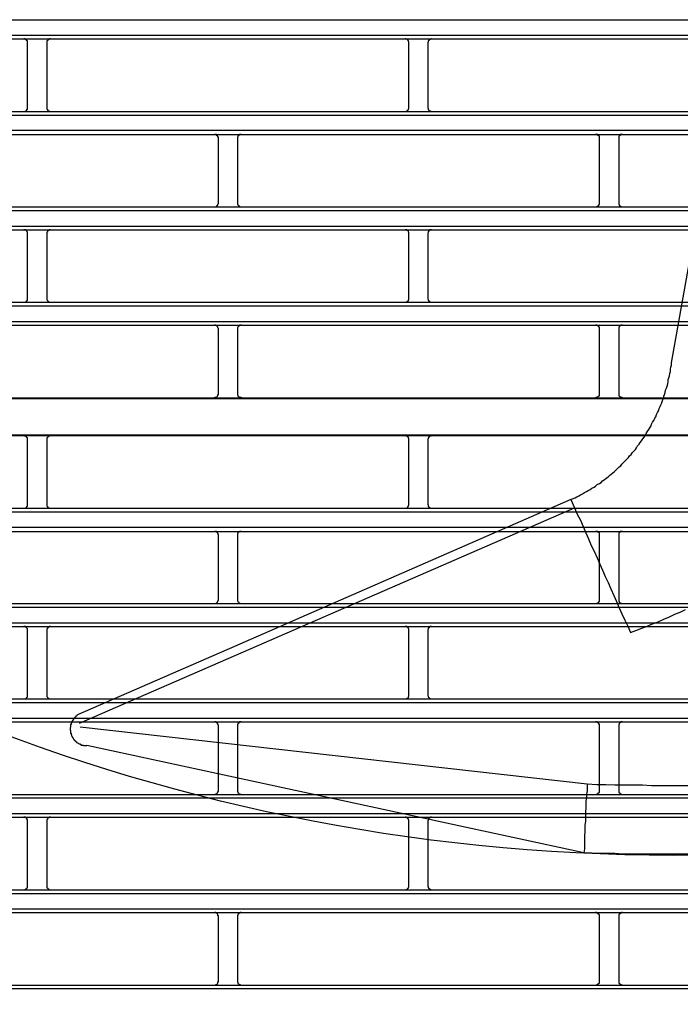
# Model space of a CAD drawing. Header units: millimetres. Extents: x 39871 to 53385, y 51832 to 57813.
# Tile 22 of 88: x 48523 to 48558, y 52397 to 52449. Entities that reach past the tile are written whole.
import ezdxf
from ezdxf import colors
from ezdxf.entities.mleader import LeaderData, LeaderLine
from ezdxf.math import Vec2, Vec3

# ---------------------------------------------------------------- set-up
doc = ezdxf.new("R2010")
doc.units = ezdxf.units.MM
doc.layers.add('AQUAREA', color=7, linetype='Continuous')
doc.layers.add('IS_KAN_OPIS', color=7, linetype='Continuous', lineweight=30)
doc.styles.add('ARIAL', font='ARIALN.TTF')

# ---------------------------------------------------------------- blocks, each defined once
blk = doc.blocks.new('SPLIT')
at = {"layer": 'AQUAREA'}
for points in [[(24308.59, -1405.34), (24877.69, -1405.34)], [(24308.59, -1407.3), (24877.69, -1407.3)], [(24308.59, -1407.79), (24877.69, -1407.79)], [(24517.47, -1408.28), (24517.47, -1408.28), (24517.47, -1408.21), (24517.47, -1408.14), (24517.47, -1408.07), (24517.4, -1408.07), (24517.4, -1408), (24517.33, -1408), (24517.33, -1407.93), (24517.25, -1407.93), (24517.25, -1407.86), (24517.19, -1407.86), (24517.12, -1407.86), (24517.12, -1407.79), (24517.05, -1407.79), (24516.98, -1407.79)], [(24517.47, -1416.75), (24517.47, -1408.28)], [(24520.48, -1407.79), (24520.48, -1407.79), (24520.4, -1407.79), (24520.34, -1407.79), (24520.34, -1407.86), (24520.27, -1407.86), (24520.2, -1407.86), (24520.2, -1407.93), (24520.13, -1407.93), (24520.13, -1408), (24520.05, -1408), (24520.05, -1408.07), (24519.99, -1408.07), (24519.99, -1408.14), (24519.99, -1408.21), (24519.99, -1408.28)], [(24519.99, -1408.28), (24519.99, -1416.75)], [(24567.1, -1408.28), (24567.1, -1408.28), (24567.1, -1408.21), (24567.1, -1408.14), (24567.03, -1408.14), (24567.03, -1408.07), (24567.03, -1408), (24566.95, -1408), (24566.95, -1407.93), (24566.89, -1407.93), (24566.89, -1407.86), (24566.82, -1407.86), (24566.75, -1407.86), (24566.68, -1407.86), (24566.68, -1407.79), (24566.6, -1407.79)], [(24567.1, -1416.75), (24567.1, -1408.28)], [(24570.04, -1407.79), (24570.04, -1407.79), (24569.97, -1407.79), (24569.97, -1407.86), (24569.9, -1407.86), (24569.83, -1407.86), (24569.83, -1407.93), (24569.75, -1407.93), (24569.69, -1407.93), (24569.69, -1408), (24569.69, -1408.07), (24569.62, -1408.07), (24569.62, -1408.14), (24569.62, -1408.21), (24569.55, -1408.21), (24569.55, -1408.28)], [(24569.55, -1408.28), (24569.55, -1416.75)], [(24308.59, -1417.24), (24877.69, -1417.24)], [(24516.98, -1417.24), (24516.98, -1417.24), (24517.05, -1417.24), (24517.12, -1417.24), (24517.19, -1417.24), (24517.19, -1417.17), (24517.25, -1417.17), (24517.33, -1417.17), (24517.33, -1417.1), (24517.4, -1417.1), (24517.4, -1417.03), (24517.4, -1416.96), (24517.47, -1416.96), (24517.47, -1416.89), (24517.47, -1416.82), (24517.47, -1416.75)], [(24519.99, -1416.75), (24519.99, -1416.75), (24519.99, -1416.82), (24519.99, -1416.89), (24519.99, -1416.96), (24520.05, -1416.96), (24520.05, -1417.03), (24520.05, -1417.1), (24520.13, -1417.1), (24520.2, -1417.17), (24520.27, -1417.17), (24520.27, -1417.24), (24520.34, -1417.24), (24520.4, -1417.24), (24520.48, -1417.24)], [(24566.6, -1417.24), (24566.6, -1417.24), (24566.68, -1417.24), (24566.75, -1417.24), (24566.82, -1417.17), (24566.89, -1417.17), (24566.89, -1417.1), (24566.95, -1417.1), (24566.95, -1417.03), (24567.03, -1417.03), (24567.03, -1416.96), (24567.03, -1416.89), (24567.1, -1416.89), (24567.1, -1416.82), (24567.1, -1416.75)], [(24569.55, -1416.75), (24569.55, -1416.75), (24569.55, -1416.82), (24569.62, -1416.82), (24569.62, -1416.89), (24569.62, -1416.96), (24569.62, -1417.03), (24569.69, -1417.03), (24569.69, -1417.1), (24569.75, -1417.1), (24569.75, -1417.17), (24569.83, -1417.17), (24569.9, -1417.17), (24569.9, -1417.24), (24569.97, -1417.24), (24570.04, -1417.24)], [(24308.59, -1417.73), (24877.69, -1417.73)], [(24308.59, -1419.69), (24877.69, -1419.69)], [(24308.59, -1420.25), (24877.69, -1420.25)], [(24542.32, -1420.74), (24542.32, -1420.67), (24542.32, -1420.6), (24542.25, -1420.6), (24542.25, -1420.53), (24542.25, -1420.46), (24542.18, -1420.46), (24542.18, -1420.39), (24542.1, -1420.39), (24542.1, -1420.32), (24542.04, -1420.32), (24542.04, -1420.25), (24541.97, -1420.25), (24541.9, -1420.25), (24541.83, -1420.25)], [(24542.32, -1429.14), (24542.32, -1420.74)], [(24545.25, -1420.25), (24545.25, -1420.25), (24545.19, -1420.25), (24545.12, -1420.25), (24545.05, -1420.25), (24545.05, -1420.32), (24544.98, -1420.32), (24544.9, -1420.32), (24544.9, -1420.39), (24544.84, -1420.39), (24544.84, -1420.46), (24544.84, -1420.53), (24544.77, -1420.53), (24544.77, -1420.6), (24544.77, -1420.67), (24544.77, -1420.74)], [(24544.77, -1420.74), (24544.77, -1429.14)], [(24591.88, -1420.74), (24591.88, -1420.67), (24591.88, -1420.6), (24591.88, -1420.53), (24591.88, -1420.46), (24591.8, -1420.46), (24591.8, -1420.39), (24591.74, -1420.39), (24591.74, -1420.32), (24591.67, -1420.32), (24591.67, -1420.25), (24591.6, -1420.25), (24591.53, -1420.25), (24591.45, -1420.25), (24591.39, -1420.25)], [(24591.88, -1429.14), (24591.88, -1420.74)], [(24594.89, -1420.25), (24594.89, -1420.25), (24594.82, -1420.25), (24594.75, -1420.25), (24594.68, -1420.25), (24594.6, -1420.25), (24594.6, -1420.32), (24594.54, -1420.32), (24594.54, -1420.39), (24594.47, -1420.39), (24594.47, -1420.46), (24594.4, -1420.46), (24594.4, -1420.53), (24594.4, -1420.6), (24594.4, -1420.67), (24594.4, -1420.74)], [(24594.4, -1420.74), (24594.4, -1429.14)], [(24308.59, -1429.63), (24877.69, -1429.63)], [(24541.83, -1429.63), (24541.83, -1429.63), (24541.9, -1429.63), (24541.97, -1429.63), (24542.04, -1429.63), (24542.04, -1429.56), (24542.1, -1429.56), (24542.1, -1429.49), (24542.18, -1429.49), (24542.18, -1429.42), (24542.25, -1429.42), (24542.25, -1429.35), (24542.25, -1429.28), (24542.32, -1429.21), (24542.32, -1429.14)], [(24544.77, -1429.14), (24544.77, -1429.14), (24544.77, -1429.21), (24544.77, -1429.28), (24544.84, -1429.35), (24544.84, -1429.42), (24544.9, -1429.42), (24544.9, -1429.49), (24544.98, -1429.49), (24544.98, -1429.56), (24545.05, -1429.56), (24545.05, -1429.63), (24545.12, -1429.63), (24545.19, -1429.63), (24545.25, -1429.63)], [(24591.39, -1429.63), (24591.39, -1429.63), (24591.45, -1429.63), (24591.53, -1429.63), (24591.6, -1429.63), (24591.6, -1429.56), (24591.67, -1429.56), (24591.74, -1429.56), (24591.74, -1429.49), (24591.8, -1429.49), (24591.8, -1429.42), (24591.8, -1429.35), (24591.88, -1429.35), (24591.88, -1429.28), (24591.88, -1429.21), (24591.88, -1429.14)], [(24594.4, -1429.14), (24594.4, -1429.14), (24594.4, -1429.21), (24594.4, -1429.28), (24594.4, -1429.35), (24594.47, -1429.35), (24594.47, -1429.42), (24594.47, -1429.49), (24594.54, -1429.49), (24594.54, -1429.56), (24594.6, -1429.56), (24594.68, -1429.56), (24594.68, -1429.63), (24594.75, -1429.63), (24594.82, -1429.63), (24594.89, -1429.63)], [(24308.59, -1430.12), (24877.69, -1430.12)], [(24308.59, -1432.15), (24877.69, -1432.15)], [(24308.59, -1432.64), (24877.69, -1432.64)], [(24517.47, -1433.13), (24517.47, -1433.13), (24517.47, -1433.06), (24517.47, -1432.99), (24517.47, -1432.92), (24517.4, -1432.85), (24517.4, -1432.78), (24517.33, -1432.78), (24517.33, -1432.71), (24517.25, -1432.71), (24517.19, -1432.64), (24517.12, -1432.64), (24517.05, -1432.64), (24516.98, -1432.64)], [(24520.48, -1432.64), (24520.48, -1432.64), (24520.4, -1432.64), (24520.34, -1432.64), (24520.27, -1432.64), (24520.2, -1432.71), (24520.13, -1432.71), (24520.13, -1432.78), (24520.05, -1432.78), (24520.05, -1432.85), (24520.05, -1432.92), (24519.99, -1432.92), (24519.99, -1432.99), (24519.99, -1433.06), (24519.99, -1433.13)], [(24567.1, -1433.13), (24567.1, -1433.13), (24567.1, -1433.06), (24567.1, -1432.99), (24567.1, -1432.92), (24567.03, -1432.92), (24567.03, -1432.85), (24567.03, -1432.78), (24566.95, -1432.78), (24566.95, -1432.71), (24566.89, -1432.71), (24566.82, -1432.71), (24566.82, -1432.64), (24566.75, -1432.64), (24566.68, -1432.64), (24566.6, -1432.64)], [(24570.04, -1432.64), (24570.04, -1432.64), (24569.97, -1432.64), (24569.9, -1432.64), (24569.83, -1432.64), (24569.83, -1432.71), (24569.75, -1432.71), (24569.75, -1432.78), (24569.69, -1432.78), (24569.69, -1432.85), (24569.62, -1432.85), (24569.62, -1432.92), (24569.62, -1432.99), (24569.55, -1433.06), (24569.55, -1433.13)], [(24517.47, -1441.53), (24517.47, -1433.13)], [(24519.99, -1433.13), (24519.99, -1441.53)], [(24567.1, -1441.53), (24567.1, -1433.13)], [(24569.55, -1433.13), (24569.55, -1441.53)], [(24601.26, -1449.93), (24603.57, -1437.05)], [(24516.98, -1442.02), (24516.98, -1442.02), (24517.05, -1442.02), (24517.12, -1442.02), (24517.19, -1442.02), (24517.25, -1441.95), (24517.33, -1441.95), (24517.33, -1441.88), (24517.4, -1441.88), (24517.4, -1441.81), (24517.47, -1441.81), (24517.47, -1441.74), (24517.47, -1441.67), (24517.47, -1441.6), (24517.47, -1441.53)], [(24519.99, -1441.53), (24519.99, -1441.53), (24519.99, -1441.6), (24519.99, -1441.67), (24519.99, -1441.74), (24520.05, -1441.81), (24520.05, -1441.88), (24520.13, -1441.88), (24520.13, -1441.95), (24520.2, -1441.95), (24520.27, -1442.02), (24520.34, -1442.02), (24520.4, -1442.02), (24520.48, -1442.02)], [(24566.6, -1442.02), (24566.6, -1442.02), (24566.68, -1442.02), (24566.75, -1442.02), (24566.82, -1442.02), (24566.82, -1441.95), (24566.89, -1441.95), (24566.95, -1441.95), (24566.95, -1441.88), (24567.03, -1441.88), (24567.03, -1441.81), (24567.03, -1441.74), (24567.1, -1441.74), (24567.1, -1441.67), (24567.1, -1441.6), (24567.1, -1441.53)], [(24569.55, -1441.53), (24569.55, -1441.53), (24569.55, -1441.6), (24569.62, -1441.67), (24569.62, -1441.74), (24569.62, -1441.81), (24569.69, -1441.81), (24569.69, -1441.88), (24569.75, -1441.88), (24569.75, -1441.95), (24569.83, -1441.95), (24569.83, -1442.02), (24569.9, -1442.02), (24569.97, -1442.02), (24570.04, -1442.02)], [(24308.59, -1442.02), (24877.69, -1442.02)], [(24308.59, -1442.51), (24877.69, -1442.51)], [(24595.94, -1485), (24596.64, -1484.72), (24597.41, -1484.44), (24598.11, -1484.16), (24598.81, -1483.88), (24599.51, -1483.6), (24600.28, -1483.25), (24600.98, -1482.97), (24601.68, -1482.62), (24602.38, -1482.34), (24603.08, -1481.99)], [(24308.59, -1444.54), (24877.69, -1444.54)], [(24308.59, -1445.03), (24877.69, -1445.03)], [(24542.32, -1445.52), (24542.32, -1445.52), (24542.32, -1445.45), (24542.25, -1445.38), (24542.25, -1445.31), (24542.25, -1445.24), (24542.18, -1445.24), (24542.18, -1445.17), (24542.1, -1445.17), (24542.1, -1445.1), (24542.04, -1445.1), (24541.97, -1445.03), (24541.9, -1445.03), (24541.83, -1445.03)], [(24545.25, -1445.03), (24545.25, -1445.03), (24545.19, -1445.03), (24545.12, -1445.03), (24545.05, -1445.03), (24545.05, -1445.1), (24544.98, -1445.1), (24544.98, -1445.17), (24544.9, -1445.17), (24544.9, -1445.24), (24544.84, -1445.24), (24544.84, -1445.31), (24544.77, -1445.38), (24544.77, -1445.45), (24544.77, -1445.52)], [(24591.88, -1445.52), (24591.88, -1445.52), (24591.88, -1445.45), (24591.88, -1445.38), (24591.88, -1445.31), (24591.8, -1445.31), (24591.8, -1445.24), (24591.8, -1445.17), (24591.74, -1445.17), (24591.74, -1445.1), (24591.67, -1445.1), (24591.6, -1445.1), (24591.6, -1445.03), (24591.53, -1445.03), (24591.45, -1445.03), (24591.39, -1445.03)], [(24594.89, -1445.03), (24594.89, -1445.03), (24594.82, -1445.03), (24594.75, -1445.03), (24594.68, -1445.03), (24594.68, -1445.1), (24594.6, -1445.1), (24594.54, -1445.1), (24594.54, -1445.17), (24594.47, -1445.17), (24594.47, -1445.24), (24594.47, -1445.31), (24594.4, -1445.31), (24594.4, -1445.38), (24594.4, -1445.45), (24594.4, -1445.52)], [(24542.32, -1453.92), (24542.32, -1445.52)], [(24544.77, -1445.52), (24544.77, -1453.92)], [(24591.88, -1453.92), (24591.88, -1445.52)], [(24594.4, -1445.52), (24594.4, -1453.92)], [(24588.17, -1467.71), (24588.45, -1467.57), (24588.73, -1467.5), (24588.94, -1467.36), (24589.22, -1467.22), (24589.43, -1467.08), (24589.7, -1466.94), (24589.92, -1466.8), (24590.2, -1466.66), (24590.4, -1466.52), (24590.69, -1466.38), (24590.9, -1466.24), (24591.18, -1466.1), (24591.39, -1465.96), (24591.6, -1465.75), (24591.88, -1465.61), (24592.09, -1465.47), (24592.3, -1465.26), (24592.5, -1465.12), (24592.72, -1464.98), (24593, -1464.77), (24593.2, -1464.56), (24593.42, -1464.42), (24593.63, -1464.21), (24593.84, -1464.07), (24594.05, -1463.86), (24594.25, -1463.65), (24594.47, -1463.44), (24594.68, -1463.3), (24594.82, -1463.09), (24595.03, -1462.88), (24595.24, -1462.67), (24595.45, -1462.46), (24595.66, -1462.25), (24595.8, -1462.04), (24596.01, -1461.83), (24596.15, -1461.62), (24596.36, -1461.41), (24596.57, -1461.2), (24596.71, -1460.99), (24596.85, -1460.71), (24597.06, -1460.5), (24597.2, -1460.29), (24597.34, -1460.08), (24597.55, -1459.8), (24597.69, -1459.59), (24597.83, -1459.38), (24597.97, -1459.1), (24598.11, -1458.89), (24598.32, -1458.61), (24598.46, -1458.4), (24598.6, -1458.12), (24598.67, -1457.91), (24598.81, -1457.63), (24598.95, -1457.42), (24599.09, -1457.14), (24599.23, -1456.93), (24599.3, -1456.65), (24599.44, -1456.37), (24599.58, -1456.16), (24599.65, -1455.88), (24599.79, -1455.6), (24599.86, -1455.39), (24600, -1455.11), (24600.07, -1454.83), (24600.21, -1454.55), (24600.28, -1454.27), (24600.35, -1454.06), (24600.42, -1453.78), (24600.49, -1453.5), (24600.63, -1453.22), (24600.7, -1452.94), (24600.77, -1452.66), (24600.84, -1452.38), (24600.84, -1452.1), (24600.91, -1451.89), (24600.98, -1451.61), (24601.05, -1451.33), (24601.12, -1451.05), (24601.12, -1450.77), (24601.19, -1450.49), (24601.26, -1450.21), (24601.26, -1449.93)], [(24541.83, -1454.48), (24541.83, -1454.48), (24541.83, -1454.41), (24541.9, -1454.41), (24541.97, -1454.41), (24542.04, -1454.41), (24542.04, -1454.34), (24542.1, -1454.34), (24542.18, -1454.27), (24542.18, -1454.2), (24542.25, -1454.2), (24542.25, -1454.13), (24542.25, -1454.06), (24542.32, -1454.06), (24542.32, -1453.99), (24542.32, -1453.92)], [(24544.77, -1453.92), (24544.77, -1453.99), (24544.77, -1454.06), (24544.77, -1454.13), (24544.84, -1454.13), (24544.84, -1454.2), (24544.84, -1454.27), (24544.9, -1454.27), (24544.9, -1454.34), (24544.98, -1454.34), (24545.05, -1454.41), (24545.12, -1454.41), (24545.19, -1454.41), (24545.25, -1454.41), (24545.25, -1454.48)], [(24591.39, -1454.48), (24591.39, -1454.48), (24591.45, -1454.41), (24591.53, -1454.41), (24591.6, -1454.41), (24591.67, -1454.41), (24591.67, -1454.34), (24591.74, -1454.34), (24591.74, -1454.27), (24591.8, -1454.27), (24591.8, -1454.2), (24591.88, -1454.2), (24591.88, -1454.13), (24591.88, -1454.06), (24591.88, -1453.99), (24591.88, -1453.92)], [(24594.4, -1453.92), (24594.4, -1453.99), (24594.4, -1454.06), (24594.4, -1454.13), (24594.4, -1454.2), (24594.47, -1454.2), (24594.47, -1454.27), (24594.54, -1454.27), (24594.54, -1454.34), (24594.6, -1454.34), (24594.6, -1454.41), (24594.68, -1454.41), (24594.75, -1454.41), (24594.82, -1454.41), (24594.89, -1454.48)], [(24308.59, -1454.48), (24877.69, -1454.48)], [(24308.59, -1454.55), (24877.69, -1454.55)], [(24308.59, -1459.31), (24877.69, -1459.31)], [(24308.59, -1459.38), (24877.69, -1459.38)], [(24517.47, -1459.87), (24517.47, -1459.87), (24517.47, -1459.8), (24517.47, -1459.73), (24517.47, -1459.66), (24517.4, -1459.66), (24517.4, -1459.59), (24517.33, -1459.59), (24517.33, -1459.52), (24517.25, -1459.52), (24517.25, -1459.45), (24517.19, -1459.45), (24517.12, -1459.45), (24517.05, -1459.38), (24516.98, -1459.38)], [(24520.48, -1459.38), (24520.48, -1459.38), (24520.4, -1459.38), (24520.34, -1459.45), (24520.27, -1459.45), (24520.2, -1459.45), (24520.2, -1459.52), (24520.13, -1459.52), (24520.13, -1459.59), (24520.05, -1459.59), (24520.05, -1459.66), (24519.99, -1459.66), (24519.99, -1459.73), (24519.99, -1459.8), (24519.99, -1459.87)], [(24567.1, -1459.87), (24567.1, -1459.87), (24567.1, -1459.8), (24567.1, -1459.73), (24567.03, -1459.73), (24567.03, -1459.66), (24567.03, -1459.59), (24566.95, -1459.59), (24566.95, -1459.52), (24566.89, -1459.52), (24566.89, -1459.45), (24566.82, -1459.45), (24566.75, -1459.45), (24566.68, -1459.45), (24566.68, -1459.38), (24566.6, -1459.38)], [(24570.04, -1459.38), (24570.04, -1459.38), (24569.97, -1459.38), (24569.97, -1459.45), (24569.9, -1459.45), (24569.83, -1459.45), (24569.83, -1459.52), (24569.75, -1459.52), (24569.69, -1459.52), (24569.69, -1459.59), (24569.69, -1459.66), (24569.62, -1459.66), (24569.62, -1459.73), (24569.62, -1459.8), (24569.55, -1459.8), (24569.55, -1459.87)], [(24517.47, -1468.34), (24517.47, -1459.87)], [(24519.99, -1459.87), (24519.99, -1468.34)], [(24567.1, -1468.34), (24567.1, -1459.87)], [(24569.55, -1459.87), (24569.55, -1468.34)], [(24516.98, -1468.83), (24516.98, -1468.83), (24517.05, -1468.83), (24517.12, -1468.83), (24517.19, -1468.83), (24517.19, -1468.76), (24517.25, -1468.76), (24517.33, -1468.76), (24517.33, -1468.69), (24517.4, -1468.69), (24517.4, -1468.62), (24517.4, -1468.55), (24517.47, -1468.55), (24517.47, -1468.48), (24517.47, -1468.41), (24517.47, -1468.34)], [(24519.99, -1468.34), (24519.99, -1468.34), (24519.99, -1468.41), (24519.99, -1468.48), (24519.99, -1468.55), (24520.05, -1468.55), (24520.05, -1468.62), (24520.05, -1468.69), (24520.13, -1468.69), (24520.2, -1468.76), (24520.27, -1468.76), (24520.27, -1468.83), (24520.34, -1468.83), (24520.4, -1468.83), (24520.48, -1468.83)], [(24588.17, -1467.71), (24544.42, -1486.82)], [(24566.6, -1468.83), (24566.6, -1468.83), (24566.68, -1468.83), (24566.75, -1468.83), (24566.82, -1468.83), (24566.82, -1468.76), (24566.89, -1468.76), (24566.89, -1468.69), (24566.95, -1468.69), (24566.95, -1468.62), (24567.03, -1468.62), (24567.03, -1468.55), (24567.03, -1468.48), (24567.1, -1468.48), (24567.1, -1468.41), (24567.1, -1468.34)], [(24569.55, -1468.34), (24569.55, -1468.34), (24569.55, -1468.41), (24569.62, -1468.41), (24569.62, -1468.48), (24569.62, -1468.55), (24569.62, -1468.62), (24569.69, -1468.62), (24569.69, -1468.69), (24569.75, -1468.69), (24569.75, -1468.76), (24569.83, -1468.76), (24569.9, -1468.76), (24569.9, -1468.83), (24569.97, -1468.83), (24570.04, -1468.83)], [(24588.17, -1467.71), (24588.65, -1468.76)], [(24308.59, -1468.83), (24877.69, -1468.83)], [(24308.59, -1469.32), (24877.69, -1469.32)], [(24524.25, -1496.76), (24588.65, -1468.76)], [(24588.65, -1468.76), (24589, -1469.6), (24589.43, -1470.37), (24589.78, -1471.21), (24590.13, -1472.05), (24590.48, -1472.82), (24590.83, -1473.66), (24591.18, -1474.43), (24591.6, -1475.27), (24591.95, -1476.11), (24592.3, -1476.88), (24592.65, -1477.72), (24593, -1478.49), (24593.35, -1479.33), (24593.77, -1480.17), (24594.12, -1480.94), (24594.47, -1481.78), (24594.82, -1482.55), (24595.17, -1483.39), (24595.59, -1484.16), (24595.94, -1485)], [(24308.59, -1471.28), (24877.69, -1471.28)], [(24308.59, -1471.84), (24877.69, -1471.84)], [(24542.32, -1472.33), (24542.32, -1472.26), (24542.32, -1472.19), (24542.25, -1472.19), (24542.25, -1472.12), (24542.25, -1472.05), (24542.18, -1472.05), (24542.18, -1471.98), (24542.1, -1471.98), (24542.1, -1471.91), (24542.04, -1471.91), (24542.04, -1471.84), (24541.97, -1471.84), (24541.9, -1471.84), (24541.83, -1471.84)], [(24542.32, -1480.73), (24542.32, -1472.33)], [(24545.25, -1471.84), (24545.25, -1471.84), (24545.19, -1471.84), (24545.12, -1471.84), (24545.05, -1471.84), (24545.05, -1471.91), (24544.98, -1471.91), (24544.9, -1471.91), (24544.9, -1471.98), (24544.84, -1471.98), (24544.84, -1472.05), (24544.84, -1472.12), (24544.77, -1472.12), (24544.77, -1472.19), (24544.77, -1472.26), (24544.77, -1472.33)], [(24544.77, -1472.33), (24544.77, -1480.73)], [(24591.88, -1472.33), (24591.88, -1472.26), (24591.88, -1472.19), (24591.88, -1472.12), (24591.88, -1472.05), (24591.8, -1472.05), (24591.8, -1471.98), (24591.74, -1471.98), (24591.74, -1471.91), (24591.67, -1471.91), (24591.67, -1471.84), (24591.6, -1471.84), (24591.53, -1471.84), (24591.45, -1471.84), (24591.39, -1471.84)], [(24591.88, -1480.73), (24591.88, -1472.33)], [(24594.89, -1471.84), (24594.89, -1471.84), (24594.82, -1471.84), (24594.75, -1471.84), (24594.68, -1471.84), (24594.6, -1471.84), (24594.6, -1471.91), (24594.54, -1471.91), (24594.54, -1471.98), (24594.47, -1471.98), (24594.47, -1472.05), (24594.4, -1472.05), (24594.4, -1472.12), (24594.4, -1472.19), (24594.4, -1472.26), (24594.4, -1472.33)], [(24594.4, -1472.33), (24594.4, -1480.73)], [(24308.59, -1481.22), (24877.69, -1481.22)], [(24541.83, -1481.22), (24541.83, -1481.22), (24541.9, -1481.22), (24541.97, -1481.22), (24542.04, -1481.22), (24542.04, -1481.15), (24542.1, -1481.15), (24542.1, -1481.08), (24542.18, -1481.08), (24542.18, -1481.01), (24542.25, -1481.01), (24542.25, -1480.94), (24542.25, -1480.87), (24542.32, -1480.8), (24542.32, -1480.73)], [(24544.77, -1480.73), (24544.77, -1480.73), (24544.77, -1480.8), (24544.77, -1480.87), (24544.84, -1480.94), (24544.84, -1481.01), (24544.9, -1481.01), (24544.9, -1481.08), (24544.98, -1481.08), (24544.98, -1481.15), (24545.05, -1481.15), (24545.05, -1481.22), (24545.12, -1481.22), (24545.19, -1481.22), (24545.25, -1481.22)], [(24591.39, -1481.22), (24591.39, -1481.22), (24591.45, -1481.22), (24591.53, -1481.22), (24591.6, -1481.22), (24591.6, -1481.15), (24591.67, -1481.15), (24591.74, -1481.15), (24591.74, -1481.08), (24591.8, -1481.08), (24591.8, -1481.01), (24591.8, -1480.94), (24591.88, -1480.94), (24591.88, -1480.87), (24591.88, -1480.8), (24591.88, -1480.73)], [(24594.4, -1480.73), (24594.4, -1480.73), (24594.4, -1480.8), (24594.4, -1480.87), (24594.4, -1480.94), (24594.47, -1480.94), (24594.47, -1481.01), (24594.47, -1481.08), (24594.54, -1481.08), (24594.54, -1481.15), (24594.6, -1481.15), (24594.68, -1481.15), (24594.68, -1481.22), (24594.75, -1481.22), (24594.82, -1481.22), (24594.89, -1481.22)], [(24308.59, -1481.71), (24877.69, -1481.71)], [(24308.59, -1483.74), (24877.69, -1483.74)], [(24308.59, -1484.23), (24877.69, -1484.23)], [(24517.47, -1484.72), (24517.47, -1484.72), (24517.47, -1484.65), (24517.47, -1484.58), (24517.47, -1484.51), (24517.4, -1484.44), (24517.4, -1484.37), (24517.33, -1484.37), (24517.33, -1484.3), (24517.25, -1484.3), (24517.19, -1484.3), (24517.19, -1484.23), (24517.12, -1484.23), (24517.05, -1484.23), (24516.98, -1484.23)], [(24517.47, -1493.12), (24517.47, -1484.72)], [(24520.48, -1484.23), (24520.48, -1484.23), (24520.4, -1484.23), (24520.34, -1484.23), (24520.27, -1484.23), (24520.27, -1484.3), (24520.2, -1484.3), (24520.13, -1484.3), (24520.13, -1484.37), (24520.05, -1484.37), (24520.05, -1484.44), (24520.05, -1484.51), (24519.99, -1484.51), (24519.99, -1484.58), (24519.99, -1484.65), (24519.99, -1484.72)], [(24519.99, -1484.72), (24519.99, -1493.12)], [(24567.1, -1484.72), (24567.1, -1484.72), (24567.1, -1484.65), (24567.1, -1484.58), (24567.1, -1484.51), (24567.03, -1484.51), (24567.03, -1484.44), (24567.03, -1484.37), (24566.95, -1484.37), (24566.89, -1484.3), (24566.82, -1484.3), (24566.82, -1484.23), (24566.75, -1484.23), (24566.68, -1484.23), (24566.6, -1484.23)], [(24567.1, -1493.12), (24567.1, -1484.72)], [(24570.04, -1484.23), (24570.04, -1484.23), (24569.97, -1484.23), (24569.9, -1484.23), (24569.83, -1484.23), (24569.83, -1484.3), (24569.75, -1484.3), (24569.75, -1484.37), (24569.69, -1484.37), (24569.69, -1484.44), (24569.62, -1484.44), (24569.62, -1484.51), (24569.62, -1484.58), (24569.55, -1484.65), (24569.55, -1484.72)], [(24569.55, -1484.72), (24569.55, -1493.12)], [(24544.42, -1486.82), (24523.98, -1495.71)], [(24308.59, -1493.61), (24877.69, -1493.61)], [(24308.59, -1494.1), (24877.69, -1494.1)], [(24516.98, -1493.61), (24516.98, -1493.61), (24517.05, -1493.61), (24517.12, -1493.61), (24517.19, -1493.61), (24517.25, -1493.54), (24517.33, -1493.54), (24517.33, -1493.47), (24517.4, -1493.47), (24517.4, -1493.4), (24517.47, -1493.4), (24517.47, -1493.33), (24517.47, -1493.26), (24517.47, -1493.19), (24517.47, -1493.12)], [(24519.99, -1493.12), (24519.99, -1493.12), (24519.99, -1493.19), (24519.99, -1493.26), (24519.99, -1493.33), (24520.05, -1493.4), (24520.05, -1493.47), (24520.13, -1493.47), (24520.13, -1493.54), (24520.2, -1493.54), (24520.27, -1493.61), (24520.34, -1493.61), (24520.4, -1493.61), (24520.48, -1493.61)], [(24566.6, -1493.61), (24566.6, -1493.61), (24566.68, -1493.61), (24566.75, -1493.61), (24566.82, -1493.61), (24566.82, -1493.54), (24566.89, -1493.54), (24566.95, -1493.54), (24566.95, -1493.47), (24567.03, -1493.47), (24567.03, -1493.4), (24567.03, -1493.33), (24567.1, -1493.33), (24567.1, -1493.26), (24567.1, -1493.19), (24567.1, -1493.12)], [(24569.55, -1493.12), (24569.55, -1493.12), (24569.55, -1493.19), (24569.62, -1493.26), (24569.62, -1493.33), (24569.62, -1493.4), (24569.69, -1493.4), (24569.69, -1493.47), (24569.75, -1493.47), (24569.75, -1493.54), (24569.83, -1493.54), (24569.83, -1493.61), (24569.9, -1493.61), (24569.97, -1493.61), (24570.04, -1493.61)], [(24308.59, -1496.13), (24877.69, -1496.13)], [(24308.59, -1496.62), (24877.69, -1496.62)], [(24523.98, -1495.71), (24523.9, -1495.78), (24523.84, -1495.78), (24523.84, -1495.85), (24523.77, -1495.85), (24523.77, -1495.92), (24523.7, -1495.92), (24523.7, -1495.99), (24523.63, -1495.99), (24523.63, -1496.06), (24523.55, -1496.13), (24523.55, -1496.2), (24523.49, -1496.2), (24523.49, -1496.27), (24523.42, -1496.27), (24523.42, -1496.34), (24523.35, -1496.41), (24523.35, -1496.48), (24523.28, -1496.48), (24523.28, -1496.55), (24523.28, -1496.62), (24523.2, -1496.62), (24523.2, -1496.69), (24523.2, -1496.76), (24523.14, -1496.83), (24523.14, -1496.9), (24523.14, -1496.97), (24523.07, -1496.97), (24523.07, -1497.04)], [(24523.98, -1495.71), (24523.98, -1495.71)], [(24542.32, -1497.11), (24542.32, -1497.11), (24542.32, -1497.04), (24542.25, -1496.97), (24542.25, -1496.9), (24542.25, -1496.83), (24542.18, -1496.83), (24542.18, -1496.76), (24542.1, -1496.76), (24542.1, -1496.69), (24542.04, -1496.69), (24541.97, -1496.62), (24541.9, -1496.62), (24541.83, -1496.62)], [(24545.25, -1496.62), (24545.25, -1496.62), (24545.19, -1496.62), (24545.12, -1496.62), (24545.05, -1496.62), (24545.05, -1496.69), (24544.98, -1496.69), (24544.98, -1496.76), (24544.9, -1496.76), (24544.9, -1496.83), (24544.84, -1496.83), (24544.84, -1496.9), (24544.77, -1496.97), (24544.77, -1497.04), (24544.77, -1497.11)], [(24591.88, -1497.11), (24591.88, -1497.11), (24591.88, -1497.04), (24591.88, -1496.97), (24591.88, -1496.9), (24591.8, -1496.9), (24591.8, -1496.83), (24591.8, -1496.76), (24591.74, -1496.76), (24591.74, -1496.69), (24591.67, -1496.69), (24591.6, -1496.69), (24591.6, -1496.62), (24591.53, -1496.62), (24591.45, -1496.62), (24591.39, -1496.62)], [(24594.89, -1496.62), (24594.89, -1496.62), (24594.82, -1496.62), (24594.75, -1496.62), (24594.68, -1496.62), (24594.68, -1496.69), (24594.6, -1496.69), (24594.54, -1496.69), (24594.54, -1496.76), (24594.47, -1496.76), (24594.47, -1496.83), (24594.47, -1496.9), (24594.4, -1496.9), (24594.4, -1496.97), (24594.4, -1497.04), (24594.4, -1497.11)], [(24523.07, -1497.04), (24523.07, -1497.04), (24523.07, -1497.11), (24523.07, -1497.18), (24523.07, -1497.25), (24523.07, -1497.32), (24523, -1497.39), (24523, -1497.46), (24523, -1497.53), (24523, -1497.6), (24523, -1497.67), (24523.07, -1497.74), (24523.07, -1497.81), (24523.07, -1497.88), (24523.07, -1497.95), (24523.07, -1498.02), (24523.07, -1498.09), (24523.14, -1498.09), (24523.14, -1498.16), (24523.14, -1498.23), (24523.14, -1498.3), (24523.2, -1498.3), (24523.2, -1498.37), (24523.2, -1498.44), (24523.28, -1498.51), (24523.28, -1498.58), (24523.35, -1498.65), (24523.35, -1498.72), (24523.42, -1498.72), (24523.42, -1498.79), (24523.49, -1498.86), (24523.49, -1498.93), (24523.55, -1498.93), (24523.55, -1499), (24523.63, -1499), (24523.63, -1499.07), (24523.7, -1499.07), (24523.7, -1499.14), (24523.77, -1499.14), (24523.77, -1499.21), (24523.84, -1499.21), (24523.84, -1499.28), (24523.9, -1499.28), (24523.98, -1499.35), (24524.05, -1499.35), (24524.12, -1499.42), (24524.19, -1499.49), (24524.25, -1499.49), (24524.33, -1499.49), (24524.33, -1499.56), (24524.4, -1499.56), (24524.47, -1499.56), (24524.47, -1499.63), (24524.54, -1499.63), (24524.6, -1499.63), (24524.68, -1499.63), (24524.75, -1499.63), (24524.75, -1499.7), (24524.82, -1499.7), (24524.89, -1499.7), (24524.95, -1499.7), (24525.03, -1499.7), (24525.1, -1499.7), (24525.17, -1499.7)], [(24524.33, -1497.25), (24590.27, -1504.67)], [(24542.32, -1505.51), (24542.32, -1497.11)], [(24544.77, -1497.11), (24544.77, -1505.51)], [(24591.88, -1505.51), (24591.88, -1497.11)], [(24594.4, -1497.11), (24594.4, -1505.51)], [(24589.85, -1513.63), (24525.17, -1499.7)], [(24541.83, -1506.07), (24541.83, -1506.07), (24541.83, -1506), (24541.9, -1506), (24541.97, -1506), (24542.04, -1506), (24542.04, -1505.93), (24542.1, -1505.93), (24542.18, -1505.86), (24542.18, -1505.79), (24542.25, -1505.79), (24542.25, -1505.72), (24542.25, -1505.65), (24542.32, -1505.65), (24542.32, -1505.58), (24542.32, -1505.51)], [(24544.77, -1505.51), (24544.77, -1505.58), (24544.77, -1505.65), (24544.77, -1505.72), (24544.84, -1505.72), (24544.84, -1505.79), (24544.84, -1505.86), (24544.9, -1505.86), (24544.9, -1505.93), (24544.98, -1505.93), (24545.05, -1506), (24545.12, -1506), (24545.19, -1506), (24545.25, -1506), (24545.25, -1506.07)], [(24590.27, -1504.67), (24590.27, -1505.09), (24590.27, -1505.58), (24590.2, -1506), (24590.2, -1506.49), (24590.13, -1506.91), (24590.13, -1507.33), (24590.13, -1507.82), (24590.05, -1508.24), (24590.05, -1508.66), (24590.05, -1509.15), (24590.05, -1509.57), (24589.99, -1510.06), (24589.99, -1510.48), (24589.99, -1510.9), (24589.92, -1511.39), (24589.92, -1511.81), (24589.92, -1512.23), (24589.92, -1512.72), (24589.92, -1513.14), (24589.85, -1513.63)], [(24590.27, -1504.67), (24591.53, -1504.74), (24592.72, -1504.74), (24593.9, -1504.81), (24595.1, -1504.81), (24596.29, -1504.81), (24597.48, -1504.81), (24598.67, -1504.88), (24599.86, -1504.88), (24601.12, -1504.88), (24602.31, -1504.88), (24603.5, -1504.88), (24604.69, -1504.88), (24605.88, -1504.81), (24607.07, -1504.81), (24608.26, -1504.81), (24609.52, -1504.74), (24610.71, -1504.74), (24611.9, -1504.67), (24613.09, -1504.67), (24614.28, -1504.6)], [(24591.39, -1506.07), (24591.39, -1506.07), (24591.45, -1506.07), (24591.45, -1506), (24591.53, -1506), (24591.6, -1506), (24591.67, -1506), (24591.67, -1505.93), (24591.74, -1505.93), (24591.74, -1505.86), (24591.8, -1505.86), (24591.8, -1505.79), (24591.88, -1505.79), (24591.88, -1505.72), (24591.88, -1505.65), (24591.88, -1505.58), (24591.88, -1505.51)], [(24594.4, -1505.51), (24594.4, -1505.58), (24594.4, -1505.65), (24594.4, -1505.72), (24594.4, -1505.79), (24594.47, -1505.79), (24594.47, -1505.86), (24594.54, -1505.86), (24594.54, -1505.93), (24594.6, -1505.93), (24594.6, -1506), (24594.68, -1506), (24594.75, -1506), (24594.82, -1506), (24594.82, -1506.07), (24594.89, -1506.07)], [(24308.59, -1506.07), (24877.69, -1506.07)], [(24308.59, -1506.49), (24877.69, -1506.49)], [(24308.59, -1508.52), (24877.69, -1508.52)], [(24308.59, -1509.01), (24877.69, -1509.01)], [(24517.47, -1509.5), (24517.47, -1509.5), (24517.47, -1509.43), (24517.47, -1509.36), (24517.47, -1509.29), (24517.4, -1509.29), (24517.4, -1509.22), (24517.4, -1509.15), (24517.33, -1509.15), (24517.33, -1509.08), (24517.25, -1509.08), (24517.19, -1509.08), (24517.19, -1509.01), (24517.12, -1509.01), (24517.05, -1509.01), (24516.98, -1509.01)], [(24517.47, -1509.5), (24517.47, -1509.5), (24517.47, -1509.43), (24517.47, -1509.36), (24517.47, -1509.29), (24517.4, -1509.29), (24517.4, -1509.22), (24517.4, -1509.15), (24517.33, -1509.15), (24517.33, -1509.08), (24517.25, -1509.08), (24517.19, -1509.08), (24517.19, -1509.01), (24517.12, -1509.01), (24517.05, -1509.01), (24516.98, -1509.01)], [(24520.48, -1509.01), (24520.48, -1509.01), (24520.4, -1509.01), (24520.34, -1509.01), (24520.27, -1509.01), (24520.27, -1509.08), (24520.2, -1509.08), (24520.13, -1509.15), (24520.05, -1509.22), (24520.05, -1509.29), (24519.99, -1509.29), (24519.99, -1509.36), (24519.99, -1509.43), (24519.99, -1509.5)], [(24520.48, -1509.01), (24520.48, -1509.01), (24520.4, -1509.01), (24520.34, -1509.01), (24520.27, -1509.01), (24520.27, -1509.08), (24520.2, -1509.08), (24520.13, -1509.15), (24520.05, -1509.22), (24520.05, -1509.29), (24519.99, -1509.29), (24519.99, -1509.36), (24519.99, -1509.43), (24519.99, -1509.5)], [(24567.1, -1509.5), (24567.1, -1509.5), (24567.1, -1509.43), (24567.1, -1509.36), (24567.03, -1509.36), (24567.03, -1509.29), (24567.03, -1509.22), (24566.95, -1509.22), (24566.95, -1509.15), (24566.89, -1509.15), (24566.89, -1509.08), (24566.82, -1509.08), (24566.75, -1509.01), (24566.68, -1509.01), (24566.6, -1509.01)], [(24567.1, -1509.5), (24567.1, -1509.5), (24567.1, -1509.43), (24567.1, -1509.36), (24567.03, -1509.36), (24567.03, -1509.29), (24567.03, -1509.22), (24566.95, -1509.22), (24566.95, -1509.15), (24566.89, -1509.15), (24566.89, -1509.08), (24566.82, -1509.08), (24566.75, -1509.01), (24566.68, -1509.01), (24566.6, -1509.01)], [(24570.04, -1509.01), (24570.04, -1509.01), (24569.97, -1509.01), (24569.9, -1509.01), (24569.9, -1509.08), (24569.83, -1509.08), (24569.75, -1509.08), (24569.75, -1509.15), (24569.69, -1509.15), (24569.69, -1509.22), (24569.62, -1509.22), (24569.62, -1509.29), (24569.62, -1509.36), (24569.62, -1509.43), (24569.55, -1509.43), (24569.55, -1509.5)], [(24570.04, -1509.01), (24570.04, -1509.01), (24569.97, -1509.01), (24569.9, -1509.01), (24569.9, -1509.08), (24569.83, -1509.08), (24569.75, -1509.08), (24569.75, -1509.15), (24569.69, -1509.15), (24569.69, -1509.22), (24569.62, -1509.22), (24569.62, -1509.29), (24569.62, -1509.36), (24569.62, -1509.43), (24569.55, -1509.43), (24569.55, -1509.5)], [(24517.47, -1517.97), (24517.47, -1509.5)], [(24517.47, -1517.97), (24517.47, -1509.5)], [(24519.99, -1509.5), (24519.99, -1517.97)], [(24519.99, -1509.5), (24519.99, -1517.97)], [(24567.1, -1517.97), (24567.1, -1509.5)], [(24567.1, -1517.97), (24567.1, -1509.5)], [(24569.55, -1509.5), (24569.55, -1517.97)], [(24569.55, -1509.5), (24569.55, -1517.97)], [(24589.85, -1513.63), (24590.9, -1513.63), (24591.88, -1513.7), (24592.93, -1513.7), (24593.9, -1513.7), (24594.89, -1513.77), (24595.94, -1513.77), (24596.92, -1513.77), (24597.97, -1513.77), (24598.95, -1513.77), (24600, -1513.77), (24600.98, -1513.77), (24601.96, -1513.77), (24603.01, -1513.77), (24603.99, -1513.77), (24605.04, -1513.77), (24606.02, -1513.77), (24607.07, -1513.7), (24608.05, -1513.7), (24609.03, -1513.7), (24610.08, -1513.63)], [(24516.98, -1518.46), (24516.98, -1518.46), (24517.05, -1518.46), (24517.12, -1518.46), (24517.12, -1518.39), (24517.19, -1518.39), (24517.25, -1518.39), (24517.25, -1518.32), (24517.33, -1518.32), (24517.33, -1518.25), (24517.4, -1518.25), (24517.4, -1518.18), (24517.47, -1518.18), (24517.47, -1518.11), (24517.47, -1518.04), (24517.47, -1517.97)], [(24516.98, -1518.46), (24516.98, -1518.46), (24517.05, -1518.46), (24517.12, -1518.46), (24517.12, -1518.39), (24517.19, -1518.39), (24517.25, -1518.39), (24517.25, -1518.32), (24517.33, -1518.32), (24517.33, -1518.25), (24517.4, -1518.25), (24517.4, -1518.18), (24517.47, -1518.18), (24517.47, -1518.11), (24517.47, -1518.04), (24517.47, -1517.97)], [(24519.99, -1517.97), (24519.99, -1517.97), (24519.99, -1518.04), (24519.99, -1518.11), (24519.99, -1518.18), (24520.05, -1518.18), (24520.05, -1518.25), (24520.13, -1518.25), (24520.13, -1518.32), (24520.2, -1518.32), (24520.2, -1518.39), (24520.27, -1518.39), (24520.34, -1518.39), (24520.34, -1518.46), (24520.4, -1518.46), (24520.48, -1518.46)], [(24519.99, -1517.97), (24519.99, -1517.97), (24519.99, -1518.04), (24519.99, -1518.11), (24519.99, -1518.18), (24520.05, -1518.18), (24520.05, -1518.25), (24520.13, -1518.25), (24520.13, -1518.32), (24520.2, -1518.32), (24520.2, -1518.39), (24520.27, -1518.39), (24520.34, -1518.39), (24520.34, -1518.46), (24520.4, -1518.46), (24520.48, -1518.46)], [(24566.6, -1518.46), (24566.6, -1518.46), (24566.68, -1518.46), (24566.68, -1518.39), (24566.75, -1518.39), (24566.82, -1518.39), (24566.89, -1518.39), (24566.89, -1518.32), (24566.95, -1518.32), (24566.95, -1518.25), (24567.03, -1518.25), (24567.03, -1518.18), (24567.03, -1518.11), (24567.1, -1518.11), (24567.1, -1518.04), (24567.1, -1517.97)], [(24566.6, -1518.46), (24566.6, -1518.46), (24566.68, -1518.46), (24566.68, -1518.39), (24566.75, -1518.39), (24566.82, -1518.39), (24566.89, -1518.39), (24566.89, -1518.32), (24566.95, -1518.32), (24566.95, -1518.25), (24567.03, -1518.25), (24567.03, -1518.18), (24567.03, -1518.11), (24567.1, -1518.11), (24567.1, -1518.04), (24567.1, -1517.97)], [(24569.55, -1517.97), (24569.55, -1517.97), (24569.55, -1518.04), (24569.62, -1518.04), (24569.62, -1518.11), (24569.62, -1518.18), (24569.69, -1518.18), (24569.69, -1518.25), (24569.69, -1518.32), (24569.75, -1518.32), (24569.83, -1518.32), (24569.83, -1518.39), (24569.9, -1518.39), (24569.97, -1518.39), (24569.97, -1518.46), (24570.04, -1518.46)], [(24569.55, -1517.97), (24569.55, -1517.97), (24569.55, -1518.04), (24569.62, -1518.04), (24569.62, -1518.11), (24569.62, -1518.18), (24569.69, -1518.18), (24569.69, -1518.25), (24569.69, -1518.32), (24569.75, -1518.32), (24569.83, -1518.32), (24569.83, -1518.39), (24569.9, -1518.39), (24569.97, -1518.39), (24569.97, -1518.46), (24570.04, -1518.46)], [(24343.87, -1518.46), (24842.41, -1518.46)], [(24343.87, -1518.46), (24842.41, -1518.46)], [(24343.87, -1518.95), (24842.41, -1518.95)], [(24343.87, -1520.91), (24842.41, -1520.91)], [(24343.87, -1521.4), (24842.41, -1521.4)], [(24343.87, -1521.4), (24842.41, -1521.4)], [(24542.32, -1521.89), (24542.32, -1521.89), (24542.32, -1521.82), (24542.25, -1521.82), (24542.25, -1521.75), (24542.25, -1521.68), (24542.18, -1521.61), (24542.18, -1521.54), (24542.1, -1521.54), (24542.1, -1521.47), (24542.04, -1521.47), (24541.97, -1521.47), (24541.97, -1521.4), (24541.9, -1521.4), (24541.83, -1521.4)], [(24542.32, -1521.89), (24542.32, -1521.89), (24542.32, -1521.82), (24542.25, -1521.82), (24542.25, -1521.75), (24542.25, -1521.68), (24542.18, -1521.61), (24542.18, -1521.54), (24542.1, -1521.54), (24542.1, -1521.47), (24542.04, -1521.47), (24541.97, -1521.47), (24541.97, -1521.4), (24541.9, -1521.4), (24541.83, -1521.4)], [(24542.32, -1530.36), (24542.32, -1521.89)], [(24542.32, -1530.36), (24542.32, -1521.89)], [(24545.25, -1521.4), (24545.25, -1521.4), (24545.19, -1521.4), (24545.12, -1521.4), (24545.12, -1521.47), (24545.05, -1521.47), (24544.98, -1521.47), (24544.98, -1521.54), (24544.9, -1521.54), (24544.9, -1521.61), (24544.84, -1521.61), (24544.84, -1521.68), (24544.84, -1521.75), (24544.77, -1521.75), (24544.77, -1521.82), (24544.77, -1521.89)], [(24545.25, -1521.4), (24545.25, -1521.4), (24545.19, -1521.4), (24545.12, -1521.4), (24545.12, -1521.47), (24545.05, -1521.47), (24544.98, -1521.47), (24544.98, -1521.54), (24544.9, -1521.54), (24544.9, -1521.61), (24544.84, -1521.61), (24544.84, -1521.68), (24544.84, -1521.75), (24544.77, -1521.75), (24544.77, -1521.82), (24544.77, -1521.89)], [(24544.77, -1521.89), (24544.77, -1530.36)], [(24544.77, -1521.89), (24544.77, -1530.36)], [(24591.88, -1521.89), (24591.88, -1521.89), (24591.88, -1521.82), (24591.88, -1521.75), (24591.88, -1521.68), (24591.8, -1521.68), (24591.8, -1521.61), (24591.74, -1521.61), (24591.74, -1521.54), (24591.67, -1521.54), (24591.67, -1521.47), (24591.6, -1521.47), (24591.53, -1521.47), (24591.53, -1521.4), (24591.45, -1521.4), (24591.39, -1521.4)], [(24591.88, -1521.89), (24591.88, -1521.89), (24591.88, -1521.82), (24591.88, -1521.75), (24591.88, -1521.68), (24591.8, -1521.68), (24591.8, -1521.61), (24591.74, -1521.61), (24591.74, -1521.54), (24591.67, -1521.54), (24591.67, -1521.47), (24591.6, -1521.47), (24591.53, -1521.47), (24591.53, -1521.4), (24591.45, -1521.4), (24591.39, -1521.4)], [(24591.88, -1530.36), (24591.88, -1521.89)], [(24591.88, -1530.36), (24591.88, -1521.89)], [(24594.89, -1521.4), (24594.89, -1521.4), (24594.82, -1521.4), (24594.75, -1521.4), (24594.75, -1521.47), (24594.68, -1521.47), (24594.6, -1521.47), (24594.6, -1521.54), (24594.54, -1521.54), (24594.54, -1521.61), (24594.47, -1521.61), (24594.47, -1521.68), (24594.4, -1521.68), (24594.4, -1521.75), (24594.4, -1521.82), (24594.4, -1521.89)], [(24594.89, -1521.4), (24594.89, -1521.4), (24594.82, -1521.4), (24594.75, -1521.4), (24594.75, -1521.47), (24594.68, -1521.47), (24594.6, -1521.47), (24594.6, -1521.54), (24594.54, -1521.54), (24594.54, -1521.61), (24594.47, -1521.61), (24594.47, -1521.68), (24594.4, -1521.68), (24594.4, -1521.75), (24594.4, -1521.82), (24594.4, -1521.89)], [(24594.4, -1521.89), (24594.4, -1530.36)], [(24594.4, -1521.89), (24594.4, -1530.36)], [(24308.59, -1530.85), (24877.69, -1530.85)], [(24541.83, -1530.85), (24541.83, -1530.85), (24541.9, -1530.85), (24541.97, -1530.85), (24541.97, -1530.78), (24542.04, -1530.78), (24542.1, -1530.78), (24542.1, -1530.71), (24542.18, -1530.71), (24542.18, -1530.64), (24542.25, -1530.57), (24542.25, -1530.5), (24542.25, -1530.43), (24542.32, -1530.43), (24542.32, -1530.36)], [(24541.83, -1530.85), (24541.83, -1530.85), (24541.9, -1530.85), (24541.97, -1530.85), (24541.97, -1530.78), (24542.04, -1530.78), (24542.1, -1530.78), (24542.1, -1530.71), (24542.18, -1530.71), (24542.18, -1530.64), (24542.25, -1530.57), (24542.25, -1530.5), (24542.25, -1530.43), (24542.32, -1530.43), (24542.32, -1530.36)], [(24544.77, -1530.36), (24544.77, -1530.36), (24544.77, -1530.43), (24544.77, -1530.5), (24544.84, -1530.5), (24544.84, -1530.57), (24544.84, -1530.64), (24544.9, -1530.64), (24544.9, -1530.71), (24544.98, -1530.71), (24544.98, -1530.78), (24545.05, -1530.78), (24545.12, -1530.78), (24545.12, -1530.85), (24545.19, -1530.85), (24545.25, -1530.85)], [(24544.77, -1530.36), (24544.77, -1530.36), (24544.77, -1530.43), (24544.77, -1530.5), (24544.84, -1530.5), (24544.84, -1530.57), (24544.84, -1530.64), (24544.9, -1530.64), (24544.9, -1530.71), (24544.98, -1530.71), (24544.98, -1530.78), (24545.05, -1530.78), (24545.12, -1530.78), (24545.12, -1530.85), (24545.19, -1530.85), (24545.25, -1530.85)], [(24591.39, -1530.85), (24591.39, -1530.85), (24591.45, -1530.85), (24591.53, -1530.85), (24591.53, -1530.78), (24591.6, -1530.78), (24591.67, -1530.78), (24591.67, -1530.71), (24591.74, -1530.71), (24591.74, -1530.64), (24591.8, -1530.64), (24591.8, -1530.57), (24591.88, -1530.57), (24591.88, -1530.5), (24591.88, -1530.43), (24591.88, -1530.36)], [(24591.39, -1530.85), (24591.39, -1530.85), (24591.45, -1530.85), (24591.53, -1530.85), (24591.53, -1530.78), (24591.6, -1530.78), (24591.67, -1530.78), (24591.67, -1530.71), (24591.74, -1530.71), (24591.74, -1530.64), (24591.8, -1530.64), (24591.8, -1530.57), (24591.88, -1530.57), (24591.88, -1530.5), (24591.88, -1530.43), (24591.88, -1530.36)], [(24594.4, -1530.36), (24594.4, -1530.36), (24594.4, -1530.43), (24594.4, -1530.5), (24594.4, -1530.57), (24594.47, -1530.57), (24594.47, -1530.64), (24594.54, -1530.64), (24594.54, -1530.71), (24594.6, -1530.71), (24594.6, -1530.78), (24594.68, -1530.78), (24594.75, -1530.78), (24594.75, -1530.85), (24594.82, -1530.85), (24594.89, -1530.85)], [(24594.4, -1530.36), (24594.4, -1530.36), (24594.4, -1530.43), (24594.4, -1530.5), (24594.4, -1530.57), (24594.47, -1530.57), (24594.47, -1530.64), (24594.54, -1530.64), (24594.54, -1530.71), (24594.6, -1530.71), (24594.6, -1530.78), (24594.68, -1530.78), (24594.75, -1530.78), (24594.75, -1530.85), (24594.82, -1530.85), (24594.89, -1530.85)], [(24308.59, -1531.27), (24877.69, -1531.27)]]:
    blk.add_lwpolyline(points, dxfattribs=at)
blk.add_open_spline([(24849.6, -1265.94), (24849.6, -1128.96), (24738.55, -1017.91), (24601.57, -1017.91), (24464.58, -1017.91), (24353.54, -1128.96), (24353.54, -1265.94), (24353.54, -1402.93), (24464.58, -1513.97), (24601.57, -1513.97), (24738.55, -1513.97), (24849.6, -1402.93), (24849.6, -1265.94)], degree=3, knots=[0, 0, 0, 0, 1, 1, 1, 2, 2, 2, 3, 3, 3, 4, 4, 4, 4], dxfattribs=at)
blk = doc.blocks.new('_None')

msp = doc.modelspace()

# ---------------------------------------------------------------- block references
at = {"lineweight": 13, "xscale": 0.4, "yscale": 0.4, "zscale": 0.4}
msp.add_blockref('SPLIT', (38716.626, 53010.774), dxfattribs=at)

# ---------------------------------------------------------------- leaders
at = {"layer": 'IS_KAN_OPIS', "color": 212}
ml = msp.add_multileader_mtext('Standard', dxfattribs=at)
ml.set_content('\\pxql;{\\C256;Układ pompowy - \\A1;obieg ogrzewania\\Pgrzejnikowego 55/45%%DC; 35kPa; 11,3kW; 917,53kg/h\\P\\C1;Pompa  1~230V; 0,2kW}', color=212, style='ARIAL')
ml.set_leader_properties(color=212)
ml.set_arrow_properties(name='NONE')
ml.build(insert=Vec2(0, 0))
ml.multileader.update_dxf_attribs({"text_left_attachment_type": 6, "text_right_attachment_type": 6, "dogleg_length": 5, "arrow_head_size": 3})
ctx = ml.context
ctx.base_point, ctx.char_height, ctx.arrow_head_size, ctx.landing_gap_size, ctx.plane_origin = Vec3(45306.642, 52379.527), 30, 3, 1, Vec3(43632.71, 52295.388)
ctx.left_attachment, ctx.right_attachment = 6, 6
notes = []
notes.append((ctx, [(0, (1, 1, 0), (45301.642, 52379.527), (1, 0), 5, [(0, [(45125.376, 52771.048)], 0, [])])]))
ctx.mtext.insert, ctx.mtext.width, ctx.mtext.flow_direction = Vec3(45307.642, 52417.856), 8077.03979, 5
for ctx, leaders in notes:
    for number, flags, end, landing, length, lines in leaders:
        leader = LeaderData()
        leader.index, (leader.has_last_leader_line, leader.has_dogleg_vector, leader.attachment_direction) = number, flags
        leader.last_leader_point, leader.dogleg_vector, leader.dogleg_length = Vec3(end), Vec3(landing), length
        for number, points, colour, breaks in lines:
            line = LeaderLine()
            line.index, line.vertices, line.color, line.breaks = number, Vec3.list(points), colors.encode_raw_color(colour), breaks
            leader.lines.append(line)
        ctx.leaders.append(leader)

doc.saveas('drawing.dxf')
